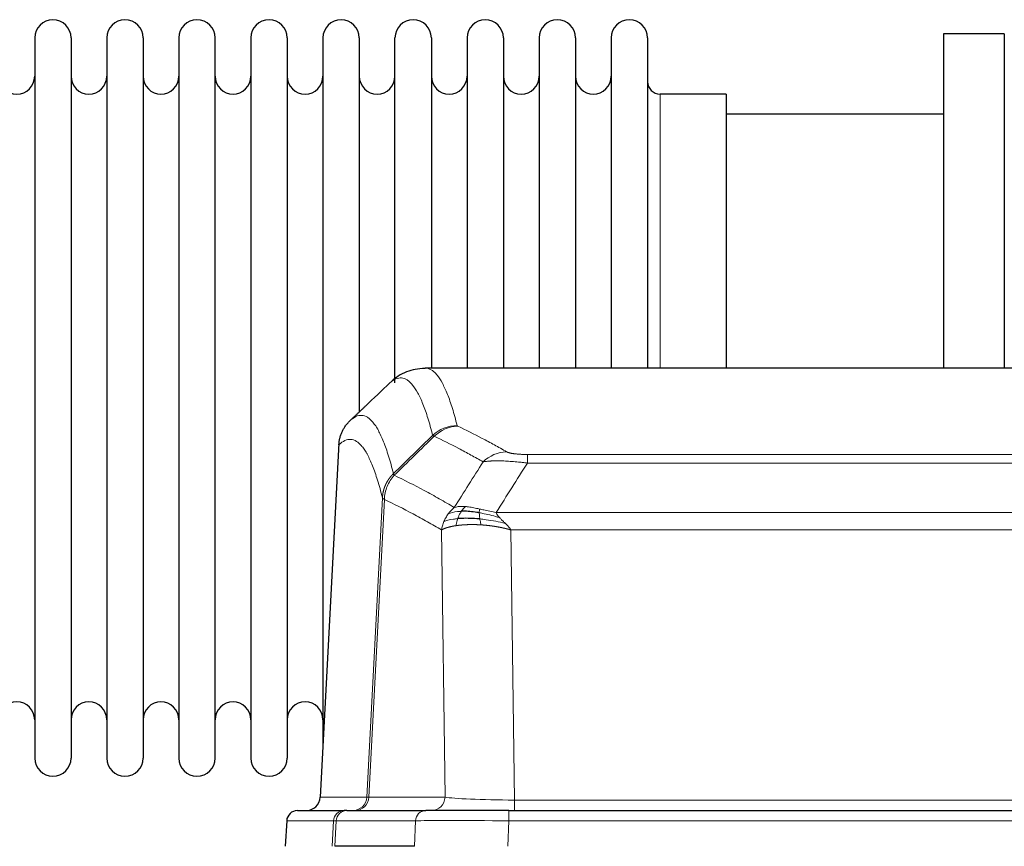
# Model space of a CAD drawing. Header units: inches. Extents: x 0 to 20790, y -12 to 14700.
# Tile 81 of 184: x 2852 to 3128, y 12133 to 12364. Entities that reach past the tile are written whole.
import ezdxf

# ---------------------------------------------------------------- set-up
doc = ezdxf.new("R2010")
doc.units = ezdxf.units.IN
doc.layers.add('1', color=7, linetype='Continuous', true_color=0xffffff)

msp = doc.modelspace()

# ---------------------------------------------------------------- linework, layer by layer
at = {"layer": '1', "color": 2, "linetype": 'Continuous', "lineweight": 25}
for p, q in [((3128.169, 12360.324), (3111.169, 12360.324)), ((3111.169, 12360.324), (3111.169, 12266.726)), ((3128.169, 12360.324), (3128.169, 12266.726)), ((2856.369, 12359.224), (2856.369, 12157.424)), ((2866.569, 12359.224), (2866.569, 12157.424)), ((2876.569, 12359.224), (2876.569, 12157.424)), ((2886.769, 12359.224), (2886.769, 12157.424)), ((2896.769, 12359.224), (2896.769, 12157.424)), ((2906.969, 12157.424), (2906.969, 12359.224)), ((2916.969, 12359.224), (2916.969, 12157.424)), ((2927.169, 12359.224), (2927.169, 12157.424)), ((2937.169, 12359.224), (2937.169, 12258.324)), ((2947.369, 12359.224), (2947.369, 12258.324)), ((2957.369, 12262.543), (2957.369, 12359.224)), ((2967.569, 12359.224), (2967.569, 12266.725)), ((2977.569, 12359.224), (2977.569, 12266.725)), ((2987.769, 12359.224), (2987.769, 12266.725)), ((2997.769, 12359.224), (2997.769, 12266.725)), ((3007.969, 12359.224), (3007.969, 12266.725)), ((3017.969, 12359.224), (3017.969, 12266.725)), ((3028.169, 12359.224), (3028.169, 12266.725)), ((3050.169, 12343.474), (3031.669, 12343.474)), ((3050.169, 12343.474), (3050.169, 12266.72)), ((3111.169, 12337.824), (3050.164, 12337.824)), ((3228.523, 12266.719), (2965.815, 12266.719)), ((2937.169, 12258.324), (2937.169, 12161.103)), ((2947.369, 12258.324), (2947.369, 12254.343)), ((2941.667, 12245.699), (2936.393, 12146.507)), ((2930.022, 12142.719), (2943.133, 12142.719)), ((2943.83, 12142.719), (2943.133, 12142.719)), ((2943.83, 12142.719), (2966.004, 12142.719)), ((2989.259, 12142.719), (2966.004, 12142.719)), ((2989.259, 12142.719), (3205.079, 12142.719)), ((2927.011, 12139.878), (2926.631, 12132.719)), ((2962.804, 12132.719), (2940.55, 12132.719))]:
    msp.add_line(p, q, dxfattribs=at)
at = {"layer": '1', "color": 110, "linetype": 'Continuous', "lineweight": 13}
for p, q in [((3031.669, 12343.474), (3031.669, 12266.72)), ((2941.653, 12245.205), (2936.406, 12146.51)), ((2994.498, 12242.512), (3199.84, 12242.512)), ((2994.498, 12240.096), (2994.498, 12242.512)), ((3199.84, 12240.096), (2994.498, 12240.096)), ((2949.472, 12146.51), (2953.848, 12230.378)), ((2954.405, 12229.902), (2950.053, 12146.51)), ((2985.766, 12226.266), (3208.572, 12226.266)), ((2971.405, 12146.51), (2970.447, 12221.357)), ((2989.879, 12221.367), (2990.848, 12145.684)), ((3204.459, 12221.367), (2989.879, 12221.367)), ((2936.406, 12146.51), (2949.472, 12146.51)), ((2950.053, 12146.51), (2971.405, 12146.51)), ((2990.848, 12145.684), (3203.491, 12145.684)), ((2990.848, 12142.719), (2990.848, 12145.684)), ((2989.259, 12139.876), (2989.259, 12142.719)), ((2927.028, 12139.876), (2926.647, 12132.719)), ((2940.139, 12139.876), (2927.028, 12139.876)), ((2939.765, 12132.719), (2940.139, 12139.876)), ((2940.923, 12139.876), (2940.55, 12132.719)), ((2963.097, 12139.876), (2940.923, 12139.876)), ((2962.804, 12132.719), (2963.097, 12139.876)), ((2989.259, 12139.876), (2988.966, 12132.719)), ((3205.079, 12139.876), (2989.259, 12139.876))]:
    msp.add_line(p, q, dxfattribs=at)
at = {"layer": '1', "color": 2, "linetype": 'Continuous', "lineweight": 25}
for centre, radius, start, end in [((2861.469, 12359.224), 5.1, 0, 180), ((2881.669, 12359.224), 5.1, 0, 180), ((2901.869, 12359.224), 5.1, 0, 180), ((2922.069, 12359.224), 5.1, 0, 180), ((2942.269, 12359.224), 5.1, 0, 180), ((2962.469, 12359.224), 5.1, 0, 180), ((2982.669, 12359.224), 5.1, 0, 180), ((3002.869, 12359.224), 5.1, 0, 180), ((3023.069, 12359.224), 5.1, 0, 180), ((2851.369, 12348.474), 5, 180, 0), ((2871.569, 12348.474), 5, 180, 0), ((2891.769, 12348.474), 5, 180, 0), ((2911.969, 12348.474), 5, 180, 0), ((2932.169, 12348.474), 5, 180, 0), ((2952.369, 12348.474), 5, 180, 0), ((2972.569, 12348.474), 5, 180, 0), ((2992.769, 12348.474), 5, 180, 0), ((3012.969, 12348.474), 5, 180, 0), ((3031.669, 12346.974), 3.5, 180, 270), ((2851.369, 12168.174), 5, 0, 180), ((2871.569, 12168.174), 5, 0, 180), ((2891.769, 12168.174), 5, 0, 180), ((2911.969, 12168.174), 5, 0, 180), ((2932.169, 12168.174), 5, 0, 180), ((2861.469, 12157.424), 5.1, 180, 0), ((2881.669, 12157.424), 5.1, 180, 0), ((2901.869, 12157.424), 5.1, 180, 0), ((2922.069, 12157.424), 5.1, 180, 0), ((2930.007, 12139.719), 3, 90, 176.75083)]:
    msp.add_arc(centre, radius, start, end, dxfattribs=at)
at = {"layer": '1', "color": 110, "linetype": 'Continuous', "lineweight": 13}
for centre, major_axis, ratio, start_param, end_param in [((2974.802, 12240.663), (-9.695, -2.45), 0.9931439, 4.4664808, 5.2238901), ((2974.99, 12240.502), (-4.281, -9.037), 0.9659395, 3.5975691, 4.3432065), ((2988.651, 12233.356), (-4.97, -8.677), 0.9635717, 3.6779385, 4.4208965), ((2945.48, 12146.719), (0, 4), 0.9993908, 3.1415927, 4.6600291), ((2946.177, 12146.719), (0, 4), 0.9702957, 3.1415927, 4.6600291), ((2969.498, 12146.719), (20.038, 0.208), 0.001459, 3.1763609, 3.3855124), ((2967.529, 12146.719), (0, 4), 0.9702957, 3.1415927, 4.6600291), ((2990.768, 12146.719), (-20.002, 0.052), 0.0517476, 0.2535919, 1.5749043), ((2930.022, 12139.719), (0, 3), 0.9993908, 0, 1.5184364), ((2943.133, 12139.719), (0, 3), 0.9993908, 0, 1.5184364), ((2943.83, 12139.719), (0, 3), 0.9702957, 0, 1.5184364), ((2966.004, 12139.719), (0, 3), 0.9702957, 0, 1.5184364), ((2967.151, 12139.719), (-27.029, 0.156), 0.000812, 6.0391366, 6.248288), ((2989.31, 12139.719), (-27.018, 0.123), 0.0058026, 4.7143189, 6.0386286)]:
    msp.add_ellipse(centre, major_axis=major_axis, ratio=ratio, start_param=start_param, end_param=end_param, dxfattribs=at)
at = {"layer": '1', "color": 2, "linetype": 'Continuous', "lineweight": 25}
msp.add_ellipse((2932.413, 12146.719), major_axis=(0, 4), ratio=0.9993908, start_param=3.1415927, end_param=4.6600291, dxfattribs=at)
for points, knots in [([(2965.798, 12266.604), (2963.848, 12266.509), (2960.286, 12265.938), (2957.238, 12263.851), (2956.266, 12262.819), (2956.164, 12262.703)], [0, 0, 0, 0, 0.4445355, 0.938314, 1, 1, 1, 1]), ([(2941.653, 12245.205), (2941.683, 12245.837), (2941.773, 12246.464), (2941.996, 12247.383), (2942.085, 12247.685), (2942.291, 12248.28), (2942.408, 12248.572), (2942.669, 12249.143), (2942.813, 12249.422), (2943.128, 12249.965), (2943.298, 12250.229), (2943.662, 12250.738), (2943.856, 12250.984), (2944.266, 12251.455), (2944.482, 12251.681), (2944.709, 12251.896)], [0, 0, 0, 0, 0.25, 0.25, 0.375, 0.375, 0.5, 0.5, 0.625, 0.625, 0.75, 0.75, 0.875, 0.875, 1, 1, 1, 1]), ([(2981.167, 12224.434), (2980.878, 12224.461), (2980.592, 12224.485), (2979.458, 12224.567), (2978.634, 12224.602), (2977.07, 12224.621), (2976.328, 12224.605), (2975.41, 12224.553), (2975.187, 12224.537), (2974.969, 12224.519)], [0, 0, 0, 0, 0.125, 0.125, 0.5, 0.5, 0.875, 0.875, 1, 1, 1, 1]), ([(2980.998, 12226.176), (2980.769, 12226.215), (2980.542, 12226.252), (2979.641, 12226.387), (2978.981, 12226.465), (2977.712, 12226.569), (2977.102, 12226.594), (2976.33, 12226.592), (2976.141, 12226.589), (2975.955, 12226.582)], [0, 0, 0, 0, 0.125, 0.125, 0.5, 0.5, 0.875, 0.875, 1, 1, 1, 1])]:
    msp.add_open_spline(points, degree=3, knots=knots, dxfattribs=at)
at = {"layer": '1', "color": 110, "linetype": 'Continuous', "lineweight": 13}
for points, knots in [([(2965.822, 12266.719), (2965.916, 12266.719), (2966.539, 12266.69), (2967.152, 12266.466), (2967.922, 12265.969), (2968.305, 12265.667), (2968.683, 12265.286), (2968.935, 12265.015), (2969.06, 12264.87), (2969.683, 12264.103), (2970.175, 12263.349), (2970.9, 12262.005), (2971.14, 12261.522), (2971.616, 12260.486), (2971.852, 12259.933), (2972.554, 12258.168), (2973.474, 12255.533), (2974.365, 12252.337), (2974.802, 12250.598)], [0, 0, 0, 0, 0.0285171, 0.1904309, 0.1904309, 0.2713878, 0.3118663, 0.3118663, 0.3523447, 0.3523447, 0.5142585, 0.5142585, 0.5952154, 0.5952154, 0.6761724, 0.6761724, 0.8380862, 1, 1, 1, 1]), ([(2967.935, 12247.86), (2967.496, 12249.597), (2966.605, 12252.791), (2965.683, 12255.423), (2964.98, 12257.187), (2964.744, 12257.74), (2964.267, 12258.775), (2964.027, 12259.258), (2963.301, 12260.6), (2962.809, 12261.355), (2962.185, 12262.122), (2962.059, 12262.266), (2961.808, 12262.538), (2961.429, 12262.919), (2961.046, 12263.22), (2960.274, 12263.718), (2959.23, 12264.1), (2957.621, 12263.829), (2956.519, 12263.085), (2955.96, 12262.572)], [0, 0, 0, 0, 0.125, 0.25, 0.25, 0.3125, 0.3125, 0.375, 0.375, 0.5, 0.5, 0.53125, 0.53125, 0.5625, 0.625, 0.625, 0.75, 0.875, 1, 1, 1, 1]), ([(2944.709, 12251.896), (2945.28, 12252.45), (2946.408, 12253.264), (2948.053, 12253.609), (2949.119, 12253.255), (2949.908, 12252.77), (2950.299, 12252.473), (2950.75, 12252.031), (2950.943, 12251.821), (2951.071, 12251.676), (2951.135, 12251.602), (2951.454, 12251.217), (2951.833, 12250.701), (2952.271, 12250.003), (2952.458, 12249.683), (2952.582, 12249.466), (2952.644, 12249.355), (2953.2, 12248.334), (2954.173, 12246.229), (2955.583, 12242.197), (2956.492, 12238.926), (2956.938, 12237.144)], [0, 0, 0, 0, 0.125, 0.25, 0.375, 0.375, 0.4375, 0.46875, 0.484375, 0.484375, 0.5, 0.5, 0.5625, 0.59375, 0.609375, 0.609375, 0.625, 0.625, 0.75, 0.875, 1, 1, 1, 1]), ([(2974.99, 12250.437), (2974.934, 12250.463), (2974.89, 12250.49), (2974.828, 12250.544), (2974.809, 12250.571), (2974.802, 12250.598)], [0, 0, 0, 0, 0.5, 0.5, 1, 1, 1, 1]), ([(2974.99, 12250.437), (2977.275, 12249.349), (2979.556, 12248.208), (2982.972, 12246.414), (2984.109, 12245.803), (2986.382, 12244.553), (2987.517, 12243.914), (2988.651, 12243.262)], [0, 0, 0, 0, 0.5, 0.5, 0.75, 0.75, 1, 1, 1, 1]), ([(2953.848, 12230.378), (2953.404, 12232.158), (2952.498, 12235.426), (2951.091, 12239.458), (2950.121, 12241.566), (2949.566, 12242.588), (2949.505, 12242.7), (2949.381, 12242.918), (2949.195, 12243.238), (2948.758, 12243.938), (2948.38, 12244.457), (2948.062, 12244.843), (2947.998, 12244.918), (2947.87, 12245.064), (2947.678, 12245.275), (2947.228, 12245.721), (2946.838, 12246.021), (2946.052, 12246.512), (2944.988, 12246.876), (2943.348, 12246.55), (2942.223, 12245.751), (2941.653, 12245.205)], [0, 0, 0, 0, 0.125, 0.25, 0.375, 0.375, 0.390625, 0.390625, 0.40625, 0.4375, 0.5, 0.5, 0.515625, 0.515625, 0.53125, 0.5625, 0.625, 0.625, 0.75, 0.875, 1, 1, 1, 1]), ([(2982.071, 12240.437), (2980.936, 12241.09), (2979.799, 12241.729), (2977.524, 12242.98), (2976.385, 12243.592), (2972.966, 12245.388), (2970.682, 12246.531), (2968.393, 12247.62)], [0, 0, 0, 0, 0.25, 0.25, 0.5, 0.5, 1, 1, 1, 1]), ([(2994.498, 12242.512), (2994.315, 12242.512), (2994.133, 12242.513), (2993.769, 12242.518), (2993.589, 12242.521), (2993.234, 12242.53), (2993.058, 12242.536), (2992.712, 12242.55), (2992.541, 12242.558), (2992.33, 12242.57), (2992.288, 12242.573), (2992.204, 12242.578), (2992.08, 12242.586), (2991.958, 12242.594), (2991.719, 12242.612), (2991.412, 12242.638), (2991.124, 12242.668), (2990.951, 12242.689), (2990.917, 12242.693), (2990.849, 12242.701), (2990.815, 12242.705), (2990.715, 12242.718), (2990.65, 12242.727), (2990.461, 12242.754), (2990.341, 12242.773), (2990.115, 12242.812), (2990.008, 12242.831), (2989.805, 12242.873), (2989.709, 12242.894), (2989.596, 12242.921), (2989.574, 12242.926), (2989.53, 12242.937), (2989.509, 12242.943), (2989.445, 12242.959), (2989.404, 12242.97), (2989.285, 12243.004), (2989.212, 12243.027), (2989.075, 12243.073), (2989.011, 12243.096), (2988.835, 12243.166), (2988.735, 12243.214), (2988.651, 12243.262)], [0, 0, 0, 0, 0.0625, 0.0625, 0.125, 0.125, 0.1875, 0.1875, 0.25, 0.25, 0.265625, 0.265625, 0.28125, 0.3125, 0.3125, 0.375, 0.4375, 0.4375, 0.453125, 0.453125, 0.46875, 0.46875, 0.5, 0.5, 0.5625, 0.5625, 0.625, 0.625, 0.6875, 0.6875, 0.703125, 0.703125, 0.71875, 0.71875, 0.75, 0.75, 0.8125, 0.8125, 0.875, 0.875, 1, 1, 1, 1]), ([(2994.498, 12240.096), (2994.163, 12240.139), (2993.83, 12240.18), (2993.167, 12240.258), (2992.839, 12240.295), (2991.863, 12240.399), (2991.225, 12240.459), (2990.522, 12240.518), (2990.444, 12240.524), (2990.289, 12240.536), (2990.212, 12240.542), (2989.98, 12240.56), (2989.827, 12240.571), (2989.373, 12240.603), (2988.778, 12240.64), (2988.205, 12240.668), (2987.784, 12240.686), (2987.575, 12240.693), (2987.37, 12240.7), (2987.233, 12240.704), (2987.166, 12240.706), (2986.56, 12240.721), (2986.052, 12240.725), (2985.333, 12240.716), (2985.1, 12240.711), (2984.762, 12240.701), (2984.651, 12240.696), (2984.432, 12240.687), (2984.325, 12240.681), (2983.798, 12240.652), (2983.41, 12240.62), (2982.695, 12240.54), (2982.368, 12240.492), (2982.071, 12240.437)], [0, 0, 0, 0, 0.0625, 0.0625, 0.125, 0.125, 0.25, 0.25, 0.265625, 0.265625, 0.28125, 0.28125, 0.3125, 0.3125, 0.375, 0.4375, 0.4375, 0.46875, 0.484375, 0.484375, 0.5, 0.5, 0.625, 0.625, 0.6875, 0.6875, 0.71875, 0.71875, 0.75, 0.75, 0.875, 0.875, 1, 1, 1, 1]), ([(2953.848, 12230.378), (2953.849, 12230.395), (2953.851, 12230.429), (2953.854, 12230.48), (2953.858, 12230.531), (2953.861, 12230.581), (2953.865, 12230.632), (2953.869, 12230.683), (2953.873, 12230.733), (2953.878, 12230.784), (2953.883, 12230.834), (2953.888, 12230.885), (2953.893, 12230.935), (2953.899, 12230.986), (2953.905, 12231.036), (2953.911, 12231.087), (2953.917, 12231.137), (2953.924, 12231.188), (2953.931, 12231.238), (2953.938, 12231.288), (2953.945, 12231.338), (2953.953, 12231.389), (2953.961, 12231.439), (2953.969, 12231.489), (2953.977, 12231.539), (2953.986, 12231.589), (2953.995, 12231.639), (2954.004, 12231.689), (2954.013, 12231.739), (2954.023, 12231.789), (2954.033, 12231.839), (2954.043, 12231.888), (2954.053, 12231.938), (2954.064, 12231.988), (2954.075, 12232.037), (2954.086, 12232.087), (2954.097, 12232.136), (2954.109, 12232.186), (2954.121, 12232.235), (2954.133, 12232.285), (2954.145, 12232.334), (2954.158, 12232.383), (2954.17, 12232.432), (2954.184, 12232.481), (2954.197, 12232.53), (2954.211, 12232.579), (2954.224, 12232.628), (2954.238, 12232.677), (2954.253, 12232.726), (2954.267, 12232.774), (2954.282, 12232.823), (2954.297, 12232.871), (2954.313, 12232.92), (2954.328, 12232.968), (2954.344, 12233.016), (2954.36, 12233.064), (2954.376, 12233.113), (2954.393, 12233.161), (2954.409, 12233.209), (2954.426, 12233.256), (2954.444, 12233.304), (2954.461, 12233.352), (2954.479, 12233.399), (2954.497, 12233.447), (2954.515, 12233.494), (2954.533, 12233.542), (2954.552, 12233.589), (2954.571, 12233.636), (2954.59, 12233.683), (2954.609, 12233.73), (2954.629, 12233.777), (2954.649, 12233.824), (2954.669, 12233.87), (2954.689, 12233.917), (2954.71, 12233.963), (2954.731, 12234.009), (2954.758, 12234.069), (2954.792, 12234.142), (2954.832, 12234.228), (2954.874, 12234.314), (2954.916, 12234.399), (2954.96, 12234.484), (2955.004, 12234.568), (2955.049, 12234.652), (2955.094, 12234.736), (2955.14, 12234.819), (2955.188, 12234.902), (2955.235, 12234.984), (2955.284, 12235.066), (2955.334, 12235.147), (2955.384, 12235.228), (2955.435, 12235.308), (2955.486, 12235.388), (2955.539, 12235.468), (2955.592, 12235.547), (2955.646, 12235.625), (2955.701, 12235.703), (2955.756, 12235.78), (2955.812, 12235.857), (2955.869, 12235.934), (2955.926, 12236.01), (2955.984, 12236.085), (2956.043, 12236.16), (2956.103, 12236.234), (2956.163, 12236.307), (2956.224, 12236.38), (2956.286, 12236.453), (2956.348, 12236.525), (2956.411, 12236.596), (2956.475, 12236.667), (2956.539, 12236.737), (2956.604, 12236.806), (2956.669, 12236.875), (2956.735, 12236.944), (2956.802, 12237.011), (2956.87, 12237.078), (2956.915, 12237.122), (2956.938, 12237.144)], [0, 0, 0, 0, 0.0066687, 0.0133374, 0.0200061, 0.0266746, 0.0333432, 0.0400116, 0.0466801, 0.0533484, 0.0600168, 0.066685, 0.0733532, 0.0800214, 0.0866895, 0.0933575, 0.1000255, 0.1066935, 0.1133614, 0.1200292, 0.126697, 0.1333647, 0.1400324, 0.1467001, 0.1533676, 0.1600352, 0.1667026, 0.1733701, 0.1800374, 0.1867047, 0.193372, 0.2000392, 0.2067064, 0.2133735, 0.2200405, 0.2267075, 0.2333745, 0.2400414, 0.2467082, 0.253375, 0.2600418, 0.2667085, 0.2733751, 0.2800417, 0.2867082, 0.2933747, 0.3000412, 0.3067075, 0.3133739, 0.3200401, 0.3267064, 0.3333725, 0.3400387, 0.3467047, 0.3533708, 0.3600367, 0.3667026, 0.3733685, 0.3800343, 0.3867001, 0.3933658, 0.4000315, 0.4066971, 0.4133626, 0.4200281, 0.4266936, 0.433359, 0.4400243, 0.4466896, 0.4533549, 0.4600201, 0.4666852, 0.4733503, 0.4800154, 0.4866804, 0.4933453, 0.5000102, 0.5125098, 0.5250093, 0.5375088, 0.5500082, 0.5625077, 0.5750071, 0.5875066, 0.600006, 0.6125054, 0.6250049, 0.6375043, 0.6500037, 0.6625032, 0.6750026, 0.6875021, 0.7000016, 0.7125011, 0.7250006, 0.7375001, 0.7499997, 0.7624993, 0.7749989, 0.7874985, 0.7999982, 0.812498, 0.8249977, 0.8374975, 0.8499974, 0.8624973, 0.8749972, 0.8874972, 0.8999973, 0.9124974, 0.9249976, 0.9374978, 0.9499981, 0.9624985, 0.9749989, 0.9874994, 1, 1, 1, 1]), ([(2954.405, 12229.902), (2954.426, 12230.533), (2954.504, 12231.161), (2954.767, 12232.389), (2954.953, 12232.99), (2955.425, 12234.142), (2955.71, 12234.694), (2956.368, 12235.732), (2956.741, 12236.217), (2957.15, 12236.661)], [0, 0, 0, 0, 0.25, 0.25, 0.5, 0.5, 0.75, 0.75, 1, 1, 1, 1]), ([(2957.15, 12236.661), (2957.075, 12236.75), (2957.032, 12236.847), (2956.974, 12237.02), (2956.959, 12237.096), (2956.938, 12237.144)], [0, 0, 0, 0, 0.5, 0.5, 1, 1, 1, 1]), ([(2957.15, 12236.661), (2959.972, 12235.323), (2962.788, 12233.902), (2967.001, 12231.647), (2968.404, 12230.875), (2971.206, 12229.29), (2972.606, 12228.476), (2974.004, 12227.643)], [0, 0, 0, 0, 0.5, 0.5, 0.75, 0.75, 1, 1, 1, 1]), ([(2954.405, 12229.902), (2954.4, 12229.905), (2954.39, 12229.912), (2954.374, 12229.921), (2954.359, 12229.931), (2954.344, 12229.941), (2954.329, 12229.95), (2954.313, 12229.96), (2954.298, 12229.97), (2954.282, 12229.98), (2954.267, 12229.99), (2954.252, 12230), (2954.236, 12230.01), (2954.221, 12230.02), (2954.206, 12230.03), (2954.191, 12230.04), (2954.175, 12230.05), (2954.16, 12230.06), (2954.146, 12230.07), (2954.131, 12230.08), (2954.116, 12230.09), (2954.102, 12230.1), (2954.087, 12230.111), (2954.073, 12230.121), (2954.06, 12230.131), (2954.046, 12230.141), (2954.033, 12230.152), (2954.012, 12230.168), (2953.986, 12230.189), (2953.958, 12230.215), (2953.934, 12230.24), (2953.915, 12230.262), (2953.899, 12230.282), (2953.886, 12230.3), (2953.876, 12230.316), (2953.868, 12230.33), (2953.862, 12230.343), (2953.857, 12230.353), (2953.854, 12230.362), (2953.852, 12230.368), (2953.85, 12230.373), (2953.849, 12230.377), (2953.849, 12230.378), (2953.848, 12230.378)], [0, 0, 0, 0, 0.0155037, 0.0313049, 0.0474035, 0.0637997, 0.0804935, 0.097485, 0.1147743, 0.1323613, 0.1502462, 0.1684289, 0.1869096, 0.2056883, 0.224765, 0.2441397, 0.2638126, 0.2837835, 0.3040527, 0.32462, 0.3454856, 0.3666494, 0.3881116, 0.409872, 0.4319308, 0.454288, 0.4769435, 0.4998975, 0.5635611, 0.6228928, 0.6778927, 0.7285606, 0.7748966, 0.8169007, 0.8545729, 0.8879131, 0.9169214, 0.9415977, 0.9619421, 0.9779545, 0.989635, 0.9969835, 1, 1, 1, 1]), ([(2970.447, 12221.357), (2969.116, 12222.143), (2967.784, 12222.911), (2965.116, 12224.41), (2963.781, 12225.141), (2959.77, 12227.277), (2957.09, 12228.627), (2954.405, 12229.902)], [0, 0, 0, 0, 0.25, 0.25, 0.5, 0.5, 1, 1, 1, 1]), ([(2972.297, 12225.836), (2972.543, 12226.166), (2972.809, 12226.484), (2973.379, 12227.088), (2973.683, 12227.374), (2974.004, 12227.643)], [0, 0, 0, 0, 0.5, 0.5, 1, 1, 1, 1]), ([(2977.179, 12227.904), (2976.88, 12227.93), (2976.59, 12227.946), (2975.463, 12227.961), (2974.697, 12227.868), (2974.004, 12227.643)], [0, 0, 0, 0, 0.25, 0.25, 1, 1, 1, 1]), ([(2975.955, 12226.582), (2976.054, 12226.732), (2976.155, 12226.873), (2976.412, 12227.202), (2976.569, 12227.376), (2976.88, 12227.676), (2977.033, 12227.803), (2977.179, 12227.904)], [0, 0, 0, 0, 0.25, 0.25, 0.625, 0.625, 1, 1, 1, 1]), ([(2981.149, 12227.209), (2980.968, 12227.249), (2980.79, 12227.288), (2980.083, 12227.442), (2979.568, 12227.549), (2978.574, 12227.73), (2978.095, 12227.805), (2977.48, 12227.876), (2977.329, 12227.891), (2977.179, 12227.904)], [0, 0, 0, 0, 0.125, 0.125, 0.5, 0.5, 0.875, 0.875, 1, 1, 1, 1]), ([(2971.086, 12223.696), (2971.243, 12224.071), (2971.423, 12224.439), (2971.827, 12225.155), (2972.051, 12225.502), (2972.297, 12225.836)], [0, 0, 0, 0, 0.5, 0.5, 1, 1, 1, 1]), ([(2975.955, 12226.582), (2975.583, 12226.569), (2975.227, 12226.543), (2973.866, 12226.392), (2972.995, 12226.167), (2972.297, 12225.836)], [0, 0, 0, 0, 0.25, 0.25, 1, 1, 1, 1]), ([(2974.969, 12224.519), (2975, 12224.61), (2975.032, 12224.701), (2975.167, 12225.065), (2975.28, 12225.337), (2975.529, 12225.862), (2975.665, 12226.115), (2975.857, 12226.43), (2975.906, 12226.507), (2975.955, 12226.582)], [0, 0, 0, 0, 0.125, 0.125, 0.5, 0.5, 0.875, 0.875, 1, 1, 1, 1]), ([(2980.998, 12226.176), (2980.997, 12226.3), (2980.998, 12226.416), (2981.012, 12226.681), (2981.028, 12226.818), (2981.076, 12227.048), (2981.108, 12227.14), (2981.149, 12227.209)], [0, 0, 0, 0, 0.25, 0.25, 0.625, 0.625, 1, 1, 1, 1]), ([(2986.637, 12224.822), (2985.227, 12225.244), (2983.79, 12225.62), (2981.92, 12226.01), (2981.456, 12226.098), (2980.998, 12226.176)], [0, 0, 0, 0, 0.75, 0.75, 1, 1, 1, 1]), ([(2981.167, 12224.434), (2981.155, 12224.511), (2981.143, 12224.589), (2981.099, 12224.899), (2981.07, 12225.131), (2981.026, 12225.575), (2981.011, 12225.788), (2981.001, 12226.05), (2980.999, 12226.114), (2980.998, 12226.176)], [0, 0, 0, 0, 0.125, 0.125, 0.5, 0.5, 0.875, 0.875, 1, 1, 1, 1]), ([(2985.766, 12226.266), (2984.546, 12226.454), (2983.37, 12226.711), (2981.876, 12227.045), (2981.509, 12227.128), (2981.149, 12227.209)], [0, 0, 0, 0, 0.75, 0.75, 1, 1, 1, 1]), ([(2986.637, 12224.822), (2986.519, 12224.949), (2986.409, 12225.075), (2986.16, 12225.384), (2986.035, 12225.566), (2985.849, 12225.922), (2985.788, 12226.096), (2985.766, 12226.266)], [0, 0, 0, 0, 0.25, 0.25, 0.625, 0.625, 1, 1, 1, 1]), ([(2988.308, 12223.203), (2988.235, 12223.275), (2988.161, 12223.346), (2987.864, 12223.628), (2987.643, 12223.834), (2987.215, 12224.238), (2987.01, 12224.436), (2986.758, 12224.694), (2986.696, 12224.758), (2986.637, 12224.822)], [0, 0, 0, 0, 0.125, 0.125, 0.5, 0.5, 0.875, 0.875, 1, 1, 1, 1]), ([(2970.447, 12221.357), (2970.504, 12221.753), (2970.587, 12222.149), (2970.8, 12222.931), (2970.931, 12223.317), (2971.086, 12223.696)], [0, 0, 0, 0, 0.5, 0.5, 1, 1, 1, 1]), ([(2974.479, 12222.558), (2974.467, 12222.556), (2974.444, 12222.553), (2974.409, 12222.548), (2974.374, 12222.542), (2974.338, 12222.537), (2974.302, 12222.531), (2974.265, 12222.525), (2974.228, 12222.52), (2974.191, 12222.513), (2974.153, 12222.507), (2974.115, 12222.501), (2974.077, 12222.495), (2974.038, 12222.488), (2973.999, 12222.481), (2973.959, 12222.475), (2973.92, 12222.468), (2973.879, 12222.46), (2973.839, 12222.453), (2973.798, 12222.446), (2973.757, 12222.438), (2973.716, 12222.431), (2973.674, 12222.423), (2973.632, 12222.415), (2973.59, 12222.407), (2973.548, 12222.398), (2973.505, 12222.39), (2973.462, 12222.381), (2973.419, 12222.373), (2973.376, 12222.364), (2973.332, 12222.355), (2973.288, 12222.346), (2973.244, 12222.336), (2973.2, 12222.327), (2973.155, 12222.317), (2973.111, 12222.307), (2973.066, 12222.298), (2973.021, 12222.287), (2972.976, 12222.277), (2972.93, 12222.267), (2972.885, 12222.256), (2972.839, 12222.245), (2972.794, 12222.234), (2972.748, 12222.223), (2972.702, 12222.212), (2972.656, 12222.201), (2972.61, 12222.189), (2972.564, 12222.177), (2972.518, 12222.165), (2972.472, 12222.153), (2972.426, 12222.141), (2972.379, 12222.128), (2972.333, 12222.116), (2972.287, 12222.103), (2972.241, 12222.09), (2972.195, 12222.077), (2972.148, 12222.063), (2972.102, 12222.05), (2972.056, 12222.036), (2972.01, 12222.022), (2971.964, 12222.008), (2971.918, 12221.994), (2971.873, 12221.98), (2971.827, 12221.965), (2971.782, 12221.95), (2971.736, 12221.935), (2971.691, 12221.92), (2971.646, 12221.905), (2971.602, 12221.889), (2971.557, 12221.873), (2971.513, 12221.858), (2971.468, 12221.841), (2971.424, 12221.825), (2971.381, 12221.809), (2971.337, 12221.792), (2971.294, 12221.775), (2971.251, 12221.758), (2971.209, 12221.741), (2971.167, 12221.724), (2971.125, 12221.706), (2971.083, 12221.688), (2971.042, 12221.67), (2971.001, 12221.652), (2970.961, 12221.634), (2970.921, 12221.615), (2970.882, 12221.596), (2970.843, 12221.577), (2970.804, 12221.558), (2970.766, 12221.539), (2970.728, 12221.52), (2970.691, 12221.5), (2970.655, 12221.48), (2970.619, 12221.46), (2970.583, 12221.44), (2970.548, 12221.419), (2970.514, 12221.399), (2970.48, 12221.378), (2970.458, 12221.364), (2970.447, 12221.357)], [0, 0, 0, 0, 0.0060657, 0.012223, 0.0184718, 0.0248123, 0.0312443, 0.0377679, 0.0443831, 0.0510899, 0.0578883, 0.0647782, 0.0717598, 0.0788329, 0.0859977, 0.093254, 0.1006019, 0.1080414, 0.1155725, 0.1231952, 0.1309095, 0.1387154, 0.1466129, 0.1546019, 0.1626826, 0.1708549, 0.1791188, 0.1874742, 0.1959213, 0.20446, 0.2130903, 0.2218121, 0.2306256, 0.2395307, 0.2485274, 0.2576156, 0.2667955, 0.276067, 0.2854301, 0.2948848, 0.3044311, 0.314069, 0.3237985, 0.3336196, 0.3435324, 0.3535367, 0.3636326, 0.3738202, 0.3840993, 0.3944701, 0.4049324, 0.4154864, 0.426132, 0.4368691, 0.4476979, 0.4586183, 0.4696303, 0.480734, 0.4919292, 0.503216, 0.5145945, 0.5260645, 0.5376262, 0.5492795, 0.5610244, 0.5728609, 0.584789, 0.5968087, 0.60892, 0.621123, 0.6334175, 0.6458037, 0.6582815, 0.6708509, 0.6835119, 0.6962645, 0.7091087, 0.7220445, 0.735072, 0.748191, 0.7614017, 0.774704, 0.7880979, 0.8015834, 0.8151605, 0.8288293, 0.8425896, 0.8564416, 0.8703852, 0.8844204, 0.8985472, 0.9127656, 0.9270756, 0.9414773, 0.9559705, 0.9705554, 0.9852319, 1, 1, 1, 1]), ([(2974.969, 12224.519), (2974.534, 12224.483), (2974.124, 12224.438), (2972.594, 12224.221), (2971.699, 12223.981), (2971.086, 12223.696)], [0, 0, 0, 0, 0.25, 0.25, 1, 1, 1, 1]), ([(2974.479, 12222.558), (2974.515, 12222.758), (2974.557, 12222.982), (2974.663, 12223.461), (2974.725, 12223.717), (2974.851, 12224.158), (2974.907, 12224.338), (2974.969, 12224.519)], [0, 0, 0, 0, 0.375, 0.375, 0.75, 0.75, 1, 1, 1, 1]), ([(2981.482, 12222.783), (2981.46, 12222.785), (2981.416, 12222.788), (2981.35, 12222.792), (2981.284, 12222.795), (2981.218, 12222.799), (2981.152, 12222.803), (2981.086, 12222.807), (2981.019, 12222.81), (2980.953, 12222.813), (2980.887, 12222.817), (2980.82, 12222.82), (2980.754, 12222.823), (2980.687, 12222.826), (2980.621, 12222.828), (2980.554, 12222.831), (2980.488, 12222.834), (2980.421, 12222.836), (2980.354, 12222.839), (2980.287, 12222.841), (2980.221, 12222.843), (2980.154, 12222.845), (2980.087, 12222.847), (2980.02, 12222.849), (2979.953, 12222.85), (2979.886, 12222.852), (2979.819, 12222.853), (2979.752, 12222.855), (2979.685, 12222.856), (2979.618, 12222.857), (2979.551, 12222.858), (2979.484, 12222.859), (2979.417, 12222.86), (2979.35, 12222.861), (2979.283, 12222.861), (2979.216, 12222.861), (2979.148, 12222.862), (2979.081, 12222.862), (2979.014, 12222.862), (2978.947, 12222.862), (2978.88, 12222.862), (2978.813, 12222.862), (2978.746, 12222.861), (2978.679, 12222.861), (2978.612, 12222.86), (2978.545, 12222.859), (2978.478, 12222.858), (2978.411, 12222.857), (2978.344, 12222.856), (2978.277, 12222.855), (2978.21, 12222.854), (2978.143, 12222.852), (2978.076, 12222.85), (2978.009, 12222.849), (2977.943, 12222.847), (2977.876, 12222.845), (2977.809, 12222.843), (2977.743, 12222.841), (2977.676, 12222.838), (2977.61, 12222.836), (2977.543, 12222.833), (2977.477, 12222.83), (2977.411, 12222.828), (2977.344, 12222.825), (2977.278, 12222.821), (2977.212, 12222.818), (2977.146, 12222.815), (2977.08, 12222.811), (2977.014, 12222.808), (2976.948, 12222.804), (2976.883, 12222.8), (2976.817, 12222.796), (2976.752, 12222.792), (2976.686, 12222.788), (2976.621, 12222.783), (2976.556, 12222.779), (2976.49, 12222.774), (2976.425, 12222.77), (2976.36, 12222.765), (2976.296, 12222.76), (2976.231, 12222.755), (2976.166, 12222.749), (2976.102, 12222.744), (2976.038, 12222.738), (2975.973, 12222.733), (2975.909, 12222.727), (2975.845, 12222.721), (2975.782, 12222.715), (2975.718, 12222.709), (2975.654, 12222.703), (2975.591, 12222.696), (2975.528, 12222.69), (2975.465, 12222.683), (2975.402, 12222.676), (2975.339, 12222.669), (2975.276, 12222.662), (2975.214, 12222.655), (2975.152, 12222.647), (2975.09, 12222.64), (2975.028, 12222.632), (2974.966, 12222.625), (2974.904, 12222.617), (2974.843, 12222.609), (2974.782, 12222.601), (2974.721, 12222.592), (2974.66, 12222.584), (2974.599, 12222.576), (2974.539, 12222.567), (2974.499, 12222.561), (2974.479, 12222.558)], [0, 0, 0, 0, 0.0082024, 0.0164263, 0.0246716, 0.0329384, 0.0412265, 0.0495362, 0.0578672, 0.0662198, 0.0745938, 0.0829892, 0.0914062, 0.0998446, 0.1083045, 0.1167859, 0.1252887, 0.1338131, 0.1423589, 0.1509263, 0.1595151, 0.1681255, 0.1767574, 0.1854108, 0.1940858, 0.2027822, 0.2115002, 0.2202398, 0.2290008, 0.2377835, 0.2465876, 0.2554134, 0.2642606, 0.2731295, 0.2820199, 0.2909319, 0.2998654, 0.3088206, 0.3177973, 0.3267956, 0.3358154, 0.3448569, 0.35392, 0.3630047, 0.3721109, 0.3812388, 0.3903883, 0.3995594, 0.4087522, 0.4179665, 0.4272025, 0.4364601, 0.4457393, 0.4550402, 0.4643627, 0.4737069, 0.4830727, 0.4924601, 0.5018692, 0.5113, 0.5207524, 0.5302265, 0.5397222, 0.5492397, 0.5587788, 0.5683395, 0.577922, 0.5875261, 0.5971519, 0.6067994, 0.6164686, 0.6261595, 0.6358721, 0.6456064, 0.6553624, 0.6651401, 0.6749395, 0.6847606, 0.6946034, 0.704468, 0.7143542, 0.7242622, 0.734192, 0.7441434, 0.7541166, 0.7641115, 0.7741282, 0.7841666, 0.7942268, 0.8043087, 0.8144123, 0.8245377, 0.8346848, 0.8448538, 0.8550444, 0.8652568, 0.875491, 0.885747, 0.8960247, 0.9063242, 0.9166455, 0.9269886, 0.9373534, 0.9477401, 0.9581485, 0.9685787, 0.9790306, 0.9895044, 1, 1, 1, 1]), ([(2981.482, 12222.783), (2981.448, 12222.946), (2981.409, 12223.132), (2981.327, 12223.534), (2981.284, 12223.751), (2981.217, 12224.126), (2981.191, 12224.279), (2981.167, 12224.434)], [0, 0, 0, 0, 0.375, 0.375, 0.75, 0.75, 1, 1, 1, 1]), ([(2988.308, 12223.203), (2986.536, 12223.655), (2984.707, 12224.002), (2982.333, 12224.315), (2981.745, 12224.38), (2981.167, 12224.434)], [0, 0, 0, 0, 0.75, 0.75, 1, 1, 1, 1]), ([(2989.879, 12221.367), (2989.857, 12221.373), (2989.813, 12221.386), (2989.746, 12221.404), (2989.68, 12221.423), (2989.613, 12221.441), (2989.547, 12221.459), (2989.48, 12221.477), (2989.413, 12221.495), (2989.346, 12221.513), (2989.278, 12221.531), (2989.211, 12221.549), (2989.144, 12221.566), (2989.076, 12221.584), (2989.009, 12221.601), (2988.941, 12221.619), (2988.873, 12221.636), (2988.805, 12221.653), (2988.737, 12221.67), (2988.669, 12221.687), (2988.601, 12221.703), (2988.533, 12221.72), (2988.464, 12221.736), (2988.396, 12221.753), (2988.327, 12221.769), (2988.259, 12221.785), (2988.19, 12221.801), (2988.121, 12221.817), (2988.052, 12221.833), (2987.983, 12221.849), (2987.914, 12221.865), (2987.845, 12221.88), (2987.776, 12221.895), (2987.706, 12221.911), (2987.637, 12221.926), (2987.568, 12221.941), (2987.498, 12221.956), (2987.428, 12221.971), (2987.359, 12221.986), (2987.289, 12222), (2987.219, 12222.015), (2987.149, 12222.029), (2987.079, 12222.043), (2987.009, 12222.057), (2986.939, 12222.071), (2986.868, 12222.085), (2986.798, 12222.099), (2986.728, 12222.113), (2986.657, 12222.126), (2986.586, 12222.14), (2986.516, 12222.153), (2986.445, 12222.166), (2986.374, 12222.18), (2986.304, 12222.193), (2986.233, 12222.205), (2986.162, 12222.218), (2986.091, 12222.231), (2986.02, 12222.243), (2985.949, 12222.256), (2985.878, 12222.268), (2985.806, 12222.28), (2985.735, 12222.292), (2985.664, 12222.304), (2985.592, 12222.316), (2985.521, 12222.328), (2985.45, 12222.339), (2985.378, 12222.351), (2985.306, 12222.362), (2985.235, 12222.373), (2985.163, 12222.384), (2985.091, 12222.395), (2985.02, 12222.406), (2984.948, 12222.417), (2984.876, 12222.427), (2984.804, 12222.438), (2984.732, 12222.448), (2984.66, 12222.458), (2984.588, 12222.469), (2984.516, 12222.479), (2984.444, 12222.488), (2984.372, 12222.498), (2984.3, 12222.508), (2984.228, 12222.517), (2984.156, 12222.527), (2984.084, 12222.536), (2984.012, 12222.545), (2983.939, 12222.554), (2983.867, 12222.563), (2983.795, 12222.571), (2983.723, 12222.58), (2983.65, 12222.589), (2983.578, 12222.597), (2983.506, 12222.605), (2983.434, 12222.613), (2983.361, 12222.621), (2983.289, 12222.629), (2983.216, 12222.637), (2983.144, 12222.644), (2983.072, 12222.652), (2982.999, 12222.659), (2982.927, 12222.666), (2982.855, 12222.673), (2982.782, 12222.68), (2982.71, 12222.687), (2982.638, 12222.694), (2982.565, 12222.701), (2982.493, 12222.707), (2982.421, 12222.713), (2982.348, 12222.719), (2982.276, 12222.726), (2982.204, 12222.731), (2982.131, 12222.737), (2982.059, 12222.743), (2981.987, 12222.748), (2981.915, 12222.754), (2981.842, 12222.759), (2981.77, 12222.764), (2981.698, 12222.769), (2981.626, 12222.774), (2981.554, 12222.779), (2981.506, 12222.782), (2981.482, 12222.783)], [0, 0, 0, 0, 0.007775, 0.0155603, 0.0233558, 0.0311618, 0.038978, 0.0468046, 0.0546416, 0.0624889, 0.0703466, 0.0782147, 0.0860931, 0.093982, 0.1018813, 0.109791, 0.1177112, 0.1256417, 0.1335828, 0.1415343, 0.1494962, 0.1574687, 0.1654516, 0.173445, 0.1814489, 0.1894634, 0.1974883, 0.2055238, 0.2135699, 0.2216264, 0.2296936, 0.2377713, 0.2458596, 0.2539585, 0.2620679, 0.270188, 0.2783187, 0.28646, 0.2946119, 0.3027745, 0.3109477, 0.3191316, 0.3273261, 0.3355314, 0.3437472, 0.3519738, 0.3602111, 0.3684591, 0.3767178, 0.3849872, 0.3932673, 0.4015582, 0.4098598, 0.4181722, 0.4264954, 0.4348293, 0.443174, 0.4515295, 0.4598958, 0.4682728, 0.4766607, 0.4850594, 0.493469, 0.5018893, 0.5103206, 0.5187626, 0.5272155, 0.5356793, 0.544154, 0.5526395, 0.561136, 0.5696433, 0.5781615, 0.5866906, 0.5952307, 0.6037817, 0.6123436, 0.6209165, 0.6295003, 0.638095, 0.6467007, 0.6553174, 0.6639451, 0.6725838, 0.6812334, 0.6898941, 0.6985657, 0.7072484, 0.7159421, 0.7246468, 0.7333625, 0.7420893, 0.7508272, 0.759576, 0.768336, 0.777107, 0.7858891, 0.7946823, 0.8034866, 0.812302, 0.8211284, 0.829966, 0.8388147, 0.8476746, 0.8565455, 0.8654276, 0.8743209, 0.8832252, 0.8921408, 0.9010675, 0.9100054, 0.9189544, 0.9279147, 0.9368861, 0.9458688, 0.9548626, 0.9638676, 0.9728839, 0.9819114, 0.9909501, 1, 1, 1, 1]), ([(2989.879, 12221.367), (2989.727, 12221.613), (2989.551, 12221.852), (2989.168, 12222.319), (2988.961, 12222.546), (2988.603, 12222.915), (2988.456, 12223.06), (2988.308, 12223.203)], [0, 0, 0, 0, 0.375, 0.375, 0.75, 0.75, 1, 1, 1, 1])]:
    msp.add_open_spline(points, degree=3, knots=knots, dxfattribs=at)
at = {"layer": '1', "color": 2, "linetype": 'Continuous', "lineweight": 25}
for points, degree in [([(2955.96, 12262.572), (2953.674, 12260.403), (2951.388, 12258.235), (2949.102, 12256.066)], 3), ([(2949.219, 12256.176), (2944.71, 12251.898)], 1)]:
    msp.add_open_spline(points, degree=degree, dxfattribs=at)
at = {"layer": '1', "color": 110, "linetype": 'Continuous', "lineweight": 13}
for points in [[(2956.938, 12237.144), (2960.603, 12240.716), (2964.268, 12244.288), (2967.935, 12247.86)], [(2968.393, 12247.62), (2964.645, 12243.967), (2960.897, 12240.314), (2957.15, 12236.661)], [(2968.393, 12247.62), (2968.281, 12247.671), (2968.092, 12247.763), (2967.975, 12247.831), (2967.935, 12247.86)], [(2974.004, 12227.643), (2976.678, 12231.912), (2979.367, 12236.176), (2982.071, 12240.437)], [(2994.498, 12240.096), (2991.57, 12235.491), (2988.659, 12230.88), (2985.766, 12226.266)]]:
    msp.add_open_spline(points, degree=3, dxfattribs=at)

doc.saveas('drawing.dxf')
